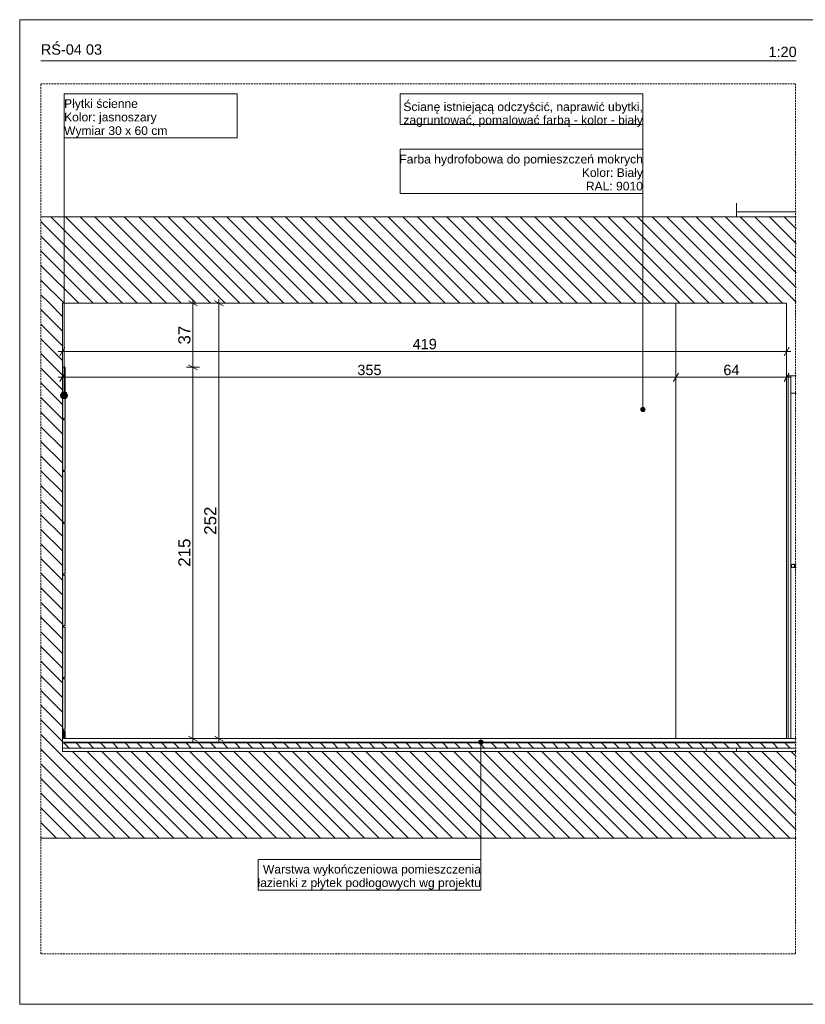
# Model space of a CAD drawing. Extents: x 180 to 5640, y 54 to 2910.
# Tile 1 of 7: x 180 to 2453, y 60 to 2910. Entities that reach past the tile are written whole.
import ezdxf
from ezdxf.xclip import XClip

# ---------------------------------------------------------------- set-up
doc = ezdxf.new("R2010")
doc.units = 0
doc.header["$MEASUREMENT"] = 0
doc.header["$XCLIPFRAME"] = 0
doc.linetypes.add('Przerywana długa', pattern=[78, 50, -28])
for name, color, linetype in [('300-W Płytki wnętrza', 7, 'Continuous'), ('399-W Wymiary i opisy', 7, 'Continuous'), ('420-K Ściany', 7, 'Continuous'), ('422-K ściany etap 2', 7, 'Continuous'), ('460-K Stropy', 7, 'Continuous'), ('460-K Stropy - wymieniane warstwy', 7, 'Continuous'), ('810-G Ogólne', 7, 'Continuous'), ('820-G Rysunki Obrazki', 7, 'Continuous'), ('840-G Znaczniki ogólne', 7, 'Continuous')]:
    doc.layers.add(name, color=color, linetype=linetype)
doc.styles.add('STYL_AUTOMATYCZNY_2', font='arial.ttf')
doc.styles.add('STYL_AUTOMATYCZNY_3', font='arial.ttf')
pattern_1 = [(135, (-21766.402, 828.996), (21.213203, 21.213203), [])]
pattern_2 = [(45, (-21766.4, 829), (-88.38835, 88.38835), []), (45, (-21784.08, 846.67), (-88.38835, 88.38835), []), (45, (-21801.76, 864.35), (-88.38835, 88.38835), [])]

# ---------------------------------------------------------------- blocks, each defined once
blk = doc.blocks.new('*X5')
at = {"layer": '460-K Stropy - wymieniane warstwy', "linetype": 'Continuous', "lineweight": 0}
blk.add_hatch(color=94, dxfattribs=at).paths.add_polyline_path([(303.6, 819), (303.6, 816.5), (2426.4, 816.5), (2426.4, 819)])
blk = doc.blocks.new('Rysunek_2_1', base_point=(-21766.4, 829))
at = {"layer": '300-W Płytki wnętrza', "linetype": 'Continuous', "lineweight": 0, "true_color": 0xbedebe}
for points in [[(303.6, 1904), (303.6, 1756), (311.1, 1756), (311.1, 1904)], [(303.6, 1752), (303.6, 1606), (311.1, 1606), (311.1, 1752)], [(303.6, 1602), (303.6, 1456), (311.1, 1456), (311.1, 1602)], [(303.6, 1452), (303.6, 1306), (311.1, 1306), (311.1, 1452)], [(303.6, 1302), (303.6, 1156), (311.1, 1156), (311.1, 1302)], [(303.6, 1152), (303.6, 1006), (311.1, 1006), (311.1, 1152)], [(303.6, 1002), (303.6, 856), (311.1, 856), (311.1, 1002)], [(303.6, 852), (303.6, 829), (311.1, 829), (311.1, 852)]]:
    blk.add_hatch(color=9, dxfattribs=at).paths.add_polyline_path(points)
at = {"layer": '300-W Płytki wnętrza', "linetype": 'Continuous', "lineweight": 0}
h = blk.add_hatch(dxfattribs=at)
h.set_pattern_fill('Aluminium_0001', color=94, style=0, pattern_type=2)
h.set_pattern_definition(pattern_2)
h.paths.add_polyline_path([(303.6, 1756), (303.6, 1752), (307.3, 1752), (307.3, 1756)])
h = blk.add_hatch(dxfattribs=at)
h.set_pattern_fill('Aluminium_0001', color=94, style=0, pattern_type=2)
h.set_pattern_definition(pattern_2)
h.paths.add_polyline_path([(303.6, 1606), (303.6, 1602), (307.3, 1602), (307.3, 1606)])
h = blk.add_hatch(dxfattribs=at)
h.set_pattern_fill('Aluminium_0001', color=94, style=0, pattern_type=2)
h.set_pattern_definition(pattern_2)
h.paths.add_polyline_path([(303.6, 1456), (303.6, 1452), (307.3, 1452), (307.3, 1456)])
h = blk.add_hatch(dxfattribs=at)
h.set_pattern_fill('Aluminium_0001', color=94, style=0, pattern_type=2)
h.set_pattern_definition(pattern_2)
h.paths.add_polyline_path([(303.6, 1306), (303.6, 1302), (307.3, 1302), (307.3, 1306)])
h = blk.add_hatch(dxfattribs=at)
h.set_pattern_fill('Aluminium_0001', color=94, style=0, pattern_type=2)
h.set_pattern_definition(pattern_2)
h.paths.add_polyline_path([(303.6, 1156), (303.6, 1152), (307.3, 1152), (307.3, 1156)])
h = blk.add_hatch(dxfattribs=at)
h.set_pattern_fill('Aluminium_0001', color=94, style=0, pattern_type=2)
h.set_pattern_definition(pattern_2)
h.paths.add_polyline_path([(303.6, 1006), (303.6, 1002), (307.3, 1002), (307.3, 1006)])
h = blk.add_hatch(dxfattribs=at)
h.set_pattern_fill('Aluminium_0001', color=94, style=0, pattern_type=2)
h.set_pattern_definition(pattern_2)
h.paths.add_polyline_path([(303.6, 856), (303.6, 852), (307.3, 852), (307.3, 856)])
at = {"layer": '420-K Ściany', "linetype": 'Continuous', "lineweight": 13}
h = blk.add_hatch(dxfattribs=at)
h.set_pattern_fill('Ściany_istniejące_0001', color=8, style=0, pattern_type=2)
h.set_pattern_definition(pattern_1)
h.paths.add_polyline_path([(303.6, 2089), (241.1, 2089), (241.1, 791.5), (303.6, 791.5)])
at = {"layer": '460-K Stropy', "linetype": 'Continuous', "lineweight": 13}
h = blk.add_hatch(dxfattribs=at)
h.set_pattern_fill('Ściany_istniejące_0001', color=8, style=0, pattern_type=2)
h.set_pattern_definition(pattern_1)
h.paths.add_polyline_path([(241.1, 2089), (2426.4, 2089), (2426.4, 2339), (241.1, 2339)])
h = blk.add_hatch(dxfattribs=at)
h.set_pattern_fill('Ściany_istniejące_0001', color=8, style=0, pattern_type=2)
h.set_pattern_definition(pattern_1)
h.paths.add_polyline_path([(241.1, 791.5), (241.1, 541.2), (2426.4, 541.2), (2426.4, 791.5)])
at = {"layer": '460-K Stropy - wymieniane warstwy', "linetype": 'Continuous', "lineweight": 0}
h = blk.add_hatch(dxfattribs=at)
h.set_pattern_fill('Beton_wylewka_0001', color=94, style=0, pattern_type=2)
h.set_pattern_definition([(135, (-21766.4, 828.996), (35.35534, 35.35534), [37.5, -12.5]), (135, (-21801.757, 828.996), (35.35534, 35.35534), [37.5, -12.5])])
h.paths.add_polyline_path([(303.6, 816.5), (303.6, 801.5), (2426.4, 801.5), (2426.4, 816.5)])
at = {"layer": '820-G Rysunki Obrazki', "linetype": 'Continuous', "lineweight": 13}
for points in [[(298.4, 1822.6), (299.2, 1818.7), (301.4, 1815.5), (304.6, 1813.3), (308.4, 1812.6), (312.2, 1813.3), (315.5, 1815.5), (317.7, 1818.7), (318.4, 1822.6), (317.7, 1826.4), (315.5, 1829.6), (312.2, 1831.8), (308.4, 1832.6), (304.6, 1831.8), (301.4, 1829.6), (299.2, 1826.4)], [(1976.7, 1782), (1977.1, 1779.6), (1978.5, 1777.6), (1980.5, 1776.3), (1982.9, 1775.8), (1985.3, 1776.3), (1987.3, 1777.6), (1988.7, 1779.6), (1989.2, 1782), (1988.7, 1784.4), (1987.3, 1786.5), (1985.3, 1787.8), (1982.9, 1788.3), (1980.5, 1787.8), (1978.5, 1786.5), (1977.1, 1784.4)], [(1976.7, 1782), (1977.1, 1779.6), (1978.5, 1777.6), (1980.5, 1776.3), (1982.9, 1775.8), (1985.3, 1776.3), (1987.3, 1777.6), (1988.7, 1779.6), (1989.2, 1782), (1988.7, 1784.4), (1987.3, 1786.5), (1985.3, 1787.8), (1982.9, 1788.3), (1980.5, 1787.8), (1978.5, 1786.5), (1977.1, 1784.4)], [(1508.2, 819), (1508.7, 816.6), (1510, 814.6), (1512, 813.2), (1514.4, 812.7), (1516.8, 813.2), (1518.9, 814.6), (1520.2, 816.6), (1520.7, 819), (1520.2, 821.4), (1518.9, 823.4), (1516.8, 824.8), (1514.4, 825.2), (1512, 824.8), (1510, 823.4), (1508.7, 821.4)]]:
    blk.add_hatch(color=154, dxfattribs=at).paths.add_polyline_path(points)
at = {"layer": '300-W Płytki wnętrza', "color": 94, "linetype": 'Continuous', "lineweight": 0, "ltscale": 0.5}
for p, q in [((311.1, 1904), (303.6, 1904)), ((311.1, 1904), (311.1, 1756)), ((307.3, 1756), (303.6, 1756)), ((307.3, 1752), (303.6, 1752)), ((307.3, 1756), (307.3, 1752)), ((311.1, 1756), (307.3, 1756)), ((311.1, 1752), (307.3, 1752)), ((311.1, 1752), (311.1, 1606)), ((307.3, 1606), (303.6, 1606)), ((307.3, 1602), (303.6, 1602)), ((307.3, 1606), (307.3, 1602)), ((311.1, 1606), (307.3, 1606)), ((311.1, 1602), (307.3, 1602)), ((311.1, 1602), (311.1, 1456)), ((307.3, 1456), (303.6, 1456)), ((307.3, 1456), (307.3, 1452)), ((311.1, 1456), (307.3, 1456)), ((307.3, 1452), (303.6, 1452)), ((311.1, 1452), (307.3, 1452)), ((311.1, 1452), (311.1, 1306)), ((307.3, 1306), (303.6, 1306)), ((307.3, 1302), (303.6, 1302)), ((307.3, 1306), (307.3, 1302)), ((311.1, 1306), (307.3, 1306)), ((311.1, 1302), (307.3, 1302)), ((311.1, 1302), (311.1, 1156)), ((307.3, 1156), (303.6, 1156)), ((307.3, 1152), (303.6, 1152)), ((307.3, 1156), (307.3, 1152)), ((311.1, 1156), (307.3, 1156)), ((311.1, 1152), (307.3, 1152)), ((311.1, 1152), (311.1, 1006)), ((307.3, 1006), (303.6, 1006)), ((307.3, 1002), (303.6, 1002)), ((307.3, 1006), (307.3, 1002)), ((311.1, 1006), (307.3, 1006)), ((311.1, 1002), (307.3, 1002)), ((311.1, 1002), (311.1, 856)), ((307.3, 856), (303.6, 856)), ((307.3, 856), (307.3, 852)), ((311.1, 856), (307.3, 856)), ((307.3, 852), (303.6, 852)), ((311.1, 829), (303.6, 829)), ((311.1, 852), (307.3, 852)), ((311.1, 852), (311.1, 829))]:
    blk.add_line(p, q, dxfattribs=at)
at = {"layer": '399-W Wymiary i opisy', "color": 154, "linetype": 'Continuous', "lineweight": 13, "ltscale": 0.5}
for p, q in [((700, 2089), (662.5, 2089)), ((693.8, 2081.8), (668.8, 2096.2)), ((681.3, 2089), (681.3, 2101.2)), ((681.3, 1904), (681.3, 2089)), ((775, 2089), (737.5, 2089)), ((768.8, 2081.8), (743.8, 2096.2)), ((756.3, 2089), (756.3, 2101.2)), ((756.3, 829), (756.3, 2089)), ((303.6, 1931), (303.6, 1968.5)), ((2398.6, 1931), (2398.6, 1968.5)), ((291.4, 1949.8), (303.6, 1949.8)), ((310.8, 1962.3), (296.4, 1937.3)), ((303.6, 1949.8), (2398.6, 1949.8)), ((2391.4, 1937.3), (2405.8, 1962.3)), ((2398.6, 1949.8), (2410.8, 1949.8)), ((668.8, 1911.2), (693.8, 1896.8)), ((310.8, 1887.3), (296.4, 1862.3)), ((303.6, 1856), (303.6, 1893.5)), ((700, 1904), (662.5, 1904)), ((681.3, 829), (681.3, 1904)), ((2085.8, 1887.3), (2071.4, 1862.3)), ((2078.6, 1856), (2078.6, 1893.5)), ((2391.4, 1862.3), (2405.8, 1887.3)), ((2398.6, 1856), (2398.6, 1893.5)), ((291.4, 1874.8), (303.6, 1874.8)), ((303.6, 1874.8), (2078.6, 1874.8)), ((2078.6, 1874.8), (2398.6, 1874.8)), ((2398.6, 1874.8), (2410.8, 1874.8)), ((700, 829), (662.5, 829)), ((668.8, 836.2), (693.8, 821.8)), ((681.3, 816.8), (681.3, 829)), ((775, 829), (737.5, 829)), ((743.8, 836.2), (768.8, 821.8)), ((756.3, 816.8), (756.3, 829))]:
    blk.add_line(p, q, dxfattribs=at)
at = {"layer": '420-K Ściany', "color": 7, "linetype": 'Continuous', "lineweight": 13, "ltscale": 0.5}
for p, q in [((2253.6, 2379), (2253.6, 2354)), ((2253.6, 2339), (2253.6, 2354)), ((2426.4, 2354), (2253.6, 2354)), ((303.6, 2089), (303.6, 1904)), ((303.6, 801.5), (303.6, 791.5)), ((2166.1, 791.5), (2166.1, 801.5)), ((2253.6, 791.5), (2253.6, 801.5))]:
    blk.add_line(p, q, dxfattribs=at)
at = {"layer": '420-K Ściany', "color": 7, "linetype": 'Continuous', "lineweight": 13, "ltscale": 0.5, "flags": 128}
blk.add_lwpolyline([(303.6, 1904), (303.6, 1756), (303.6, 1752), (303.6, 1606), (303.6, 1602), (303.6, 1456), (303.6, 1452), (303.6, 1306), (303.6, 1302), (303.6, 1156), (303.6, 1152), (303.6, 1006), (303.6, 1002), (303.6, 856), (303.6, 852), (303.6, 829), (303.6, 819), (303.6, 816.5), (303.6, 801.5)], dxfattribs=at)
at = {"layer": '422-K ściany etap 2', "color": 7, "linetype": 'Continuous', "lineweight": 13, "ltscale": 0.5}
for p, q in [((2078.6, 829), (2078.6, 2089)), ((2398.6, 829), (2398.6, 1879)), ((2403.6, 829), (2403.6, 1879))]:
    blk.add_line(p, q, dxfattribs=at)
at = {"layer": '422-K ściany etap 2', "color": 94, "linetype": 'Continuous', "lineweight": 0, "ltscale": 0.5}
blk.add_line((2398.6, 2089), (2398.6, 1879), dxfattribs=at)
at = {"layer": '422-K ściany etap 2', "color": 150, "linetype": 'Continuous', "lineweight": 20, "ltscale": 0.5}
for p in [(2411.1, 1879), (2426.4, 1829)]:
    blk.add_line(p, (2411.1, 1829), dxfattribs=at)
at = {"layer": '422-K ściany etap 2', "color": 150, "linetype": 'Continuous', "lineweight": 0, "ltscale": 0.5}
for p, q in [((2411.1, 829), (2411.1, 1829)), ((2413.1, 1334), (2413.1, 1333.8)), ((2413.1, 1333.8), (2414.3, 1333.4)), ((2413.1, 1333.8), (2413.1, 1324.2)), ((2414.3, 1324.6), (2413.1, 1324.2)), ((2413.1, 1324.2), (2413.1, 1324)), ((2414.3, 1333.4), (2416.6, 1333)), ((2416.6, 1325), (2414.3, 1324.6)), ((2416.6, 1334), (2416.6, 1333.8)), ((2426.4, 1334), (2416.6, 1334)), ((2416.6, 1333.8), (2417.7, 1333.4)), ((2416.6, 1333), (2420.1, 1332.6)), ((2420.1, 1325.4), (2416.6, 1325)), ((2417.7, 1324.6), (2416.6, 1324.2)), ((2416.6, 1324.2), (2416.6, 1324)), ((2426.4, 1324), (2416.6, 1324)), ((2417.7, 1333.4), (2420, 1333)), ((2420, 1325), (2417.7, 1324.6)), ((2420, 1333), (2423.4, 1332.6)), ((2423.4, 1325.4), (2420, 1325)), ((2420.1, 1332.6), (2421.5, 1332.5)), ((2421.5, 1325.5), (2420.1, 1325.4)), ((2421.5, 1332.5), (2421.5, 1325.5)), ((2424.8, 1332.5), (2421.5, 1332.5)), ((2424.8, 1325.5), (2421.5, 1325.5)), ((2423.4, 1332.6), (2424.8, 1332.5)), ((2424.8, 1325.5), (2423.4, 1325.4)), ((2424.8, 1332.5), (2424.8, 1325.5))]:
    blk.add_line(p, q, dxfattribs=at)
at = {"layer": '422-K ściany etap 2', "color": 94, "linetype": 'Continuous', "lineweight": 0, "ltscale": 0.5, "flags": 128}
blk.add_lwpolyline([(2426.4, 1879), (2411.1, 1879), (2398.6, 1879)], dxfattribs=at)
at = {"layer": '460-K Stropy', "color": 7, "linetype": 'Continuous', "lineweight": 13, "ltscale": 0.5}
for p, q in [((2426.4, 2339), (241.1, 2339)), ((2398.6, 2089), (303.6, 2089)), ((2426.4, 791.5), (303.6, 791.5)), ((2426.4, 541.2), (241.1, 541.2))]:
    blk.add_line(p, q, dxfattribs=at)
at = {"layer": '460-K Stropy - wymieniane warstwy', "color": 94, "linetype": 'Continuous', "lineweight": 0, "ltscale": 0.5}
for p, q in [((2426.4, 829), (311.1, 829)), ((2426.4, 819), (303.6, 819)), ((2426.4, 816.5), (303.6, 816.5)), ((2426.4, 801.5), (303.6, 801.5))]:
    blk.add_line(p, q, dxfattribs=at)
at = {"layer": '820-G Rysunki Obrazki', "color": 154, "linetype": 'Continuous', "lineweight": 13, "ltscale": 0.5}
for p, q in [((809, 2695.4), (308.4, 2695.4)), ((308.4, 2695.4), (308.4, 2567.6)), ((809, 2567.6), (809, 2695.4)), ((1982.9, 2695.4), (1281.1, 2695.4)), ((1281.1, 2695.4), (1281.1, 2606.8)), ((1982.9, 2606.8), (1982.9, 2695.4)), ((1281.1, 2606.8), (1982.9, 2606.8)), ((1982.9, 2606.8), (1281.1, 2606.8)), ((1982.9, 1788.3), (1982.9, 2606.8)), ((308.4, 2567.6), (809, 2567.6)), ((308.4, 1832.6), (308.4, 2567.6)), ((308.4, 2567.6), (809, 2567.6)), ((1982.9, 2535.1), (1281.1, 2535.1)), ((1281.1, 2535.1), (1281.1, 2407.2)), ((1982.9, 2407.2), (1982.9, 2535.1)), ((1281.1, 2407.2), (1982.9, 2407.2)), ((1982.9, 2407.2), (1281.1, 2407.2)), ((1982.9, 1788.3), (1982.9, 2407.2)), ((1514.4, 812.7), (1514.4, 390.6)), ((1514.4, 479.2), (869.8, 479.2)), ((869.8, 479.2), (869.8, 390.6)), ((1514.4, 390.6), (1514.4, 479.2)), ((869.8, 390.6), (1514.4, 390.6)), ((1514.4, 390.6), (869.8, 390.6))]:
    blk.add_line(p, q, dxfattribs=at)
for centre, radius in [((308.4, 1822.6), 10), ((1982.9, 1782), 6.25), ((1982.9, 1782), 6.25), ((1514.4, 819), 6.25)]:
    blk.add_circle(centre, radius, dxfattribs=at)
at = {"color": 7, "linetype": 'Continuous', "lineweight": 13, "ltscale": 0.5}
blk.add_blockref('*X5', (0, 0), dxfattribs=at)
at = {"layer": '399-W Wymiary i opisy', "color": 154, "linetype": 'Continuous', "lineweight": 13, "char_height": 35, "attachment_point": 7, "rotation": 90, "style": 'STYL_AUTOMATYCZNY_2'}
for s, insert, width in [('\\A1;{\\pql;\\fArial|b0|i0|c238|p0;\\W1.000000;37}', (674.3, 1969.8), 53.391), ('\\A1;{\\pql;\\fArial|b0|i0|c238|p0;\\W1.000000;252}', (749.3, 1419), 80.086), ('\\A1;{\\pql;\\fArial|b0|i0|c238|p0;\\W1.000000;215}', (674.3, 1326.5), 80.086)]:
    blk.add_mtext(s, dxfattribs=dict(at, insert=insert, width=width))
at = {"layer": '399-W Wymiary i opisy', "color": 154, "linetype": 'Continuous', "lineweight": 13, "char_height": 30, "attachment_point": 7, "style": 'STYL_AUTOMATYCZNY_2'}
for s, insert, width in [('\\A1;{\\pql;\\fArial|b0|i0|c238|p0;\\W1.000000;419}', (1316.8, 1955.8), 68.645), ('\\A1;{\\pql;\\fArial|b0|i0|c238|p0;\\W1.000000;355}', (1156.8, 1880.8), 68.645), ('\\A1;{\\pql;\\fArial|b0|i0|c238|p0;\\W1.000000;64}', (2215.7, 1880.8), 45.764)]:
    blk.add_mtext(s, dxfattribs=dict(at, insert=insert, width=width))
at = {"layer": '820-G Rysunki Obrazki', "color": 154, "linetype": 'Continuous', "lineweight": 13, "char_height": 25, "style": 'STYL_AUTOMATYCZNY_3'}
for s, insert, attachment_point, line_spacing_factor in [('\\A1;{\\pql;\\fArial|b0|i0|c238|p0;\\W1.000000;Płytki ścienne\\P\\pql;\\fArial|b0|i0|c238|p0;\\W1.000000;Kolor: jasnoszary\\P\\pql;\\fArial|b0|i0|c238|p0;\\W1.000000;Wymiar 30 x 60 cm}', (308.4, 2568.9), 7, 0.939087), ('\\A1;{\\pqr;\\fArial|b0|i0|c238|p0;\\W1.000000;Ś\\fArial|b0|i0|c238|p0;\\W1.000000;cianę istniejącą odczyścić, naprawić ubytki, \\P\\pqr;\\fArial|b0|i0|c238|p0;\\W1.000000;zagruntować, pomalować farbą - kolor - biały}', (1982.9, 2599.6), 9, 0.918649), ('\\A1;{\\pqr;\\fArial|b0|i0|c238|p0;\\W1.000000;Farba hydrofobowa do pomieszczeń mokrych\\P\\pqr;\\fArial|b0|i0|c238|p0;\\W1.000000;Kolor: Biały\\P\\pqr;\\fArial|b0|i0|c238|p0;\\W1.000000;RAL: 9010}', (1982.9, 2415.4), 9, 0.936882), ('\\A1;{\\pqr;\\fArial|b0|i0|c238|p0;\\W1.000000;Warstwa wykończeniowa pomieszczenia \\P\\pqr;\\fArial|b0|i0|c238|p0;\\W1.000000;łazienki z płytek podłogowych wg projektu}', (1514.4, 391.9), 9, 0.937578)]:
    blk.add_mtext(s, dxfattribs=dict(at, insert=insert, attachment_point=attachment_point, line_spacing_factor=line_spacing_factor))

msp = doc.modelspace()

# ---------------------------------------------------------------- linework, layer by layer
at = {"layer": '810-G Ogólne', "color": 7, "linetype": 'Continuous', "lineweight": 13, "ltscale": 0.1}
for p, q in [((4890, 2910), (180, 2910)), ((180, 60), (180, 2910)), ((4640, 60), (180, 60))]:
    msp.add_line(p, q, dxfattribs=at)
at = {"layer": '820-G Rysunki Obrazki', "color": 7, "linetype": 'Continuous', "lineweight": 13, "ltscale": 0.1}
msp.add_line((241.1, 2790.8), (2426.4, 2790.8), dxfattribs=at)
at = {"layer": '840-G Znaczniki ogólne', "color": 8, "linetype": 'Przerywana długa', "lineweight": 13, "ltscale": 0.1}
msp.add_lwpolyline([(241.1, 2724.1), (2424, 2724.1), (2424, 206), (241.1, 206)], close=True, dxfattribs=at)

# ---------------------------------------------------------------- block references
at = {"layer": '820-G Rysunki Obrazki', "color": 7, "linetype": 'Continuous', "lineweight": 13, "ltscale": 0.1}
ref = msp.add_blockref('Rysunek_2_1', (-21766.4, 829), dxfattribs=at)
XClip(ref).set_block_clipping_path([(241.0979513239, 205.9574740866), (2426.4182003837, 2720.7959230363)])

# ---------------------------------------------------------------- texts
at = {"layer": '820-G Rysunki Obrazki', "color": 7, "lineweight": 13, "char_height": 30, "attachment_point": 1, "style": 'STYL_AUTOMATYCZNY_2'}
for s, insert in [('\\A1;{\\pql;\\pt0;\\fArial|b0|i0|c238|p0;\\W1.000000;RŚ-04 03}', (241.1, 2838.8)), ('\\A1;{\\pql;\\pt0;\\fArial|b0|i0|c238|p0;\\W1.000000;}', (1016.4, 2838.8)), ('\\A1;{\\pql;\\pt0;\\fArial|b0|i0|c238|p0;\\W1.000000;1:20}', (2346.3, 2831.9))]:
    msp.add_mtext(s, dxfattribs=dict(at, insert=insert))

doc.saveas('drawing.dxf')
